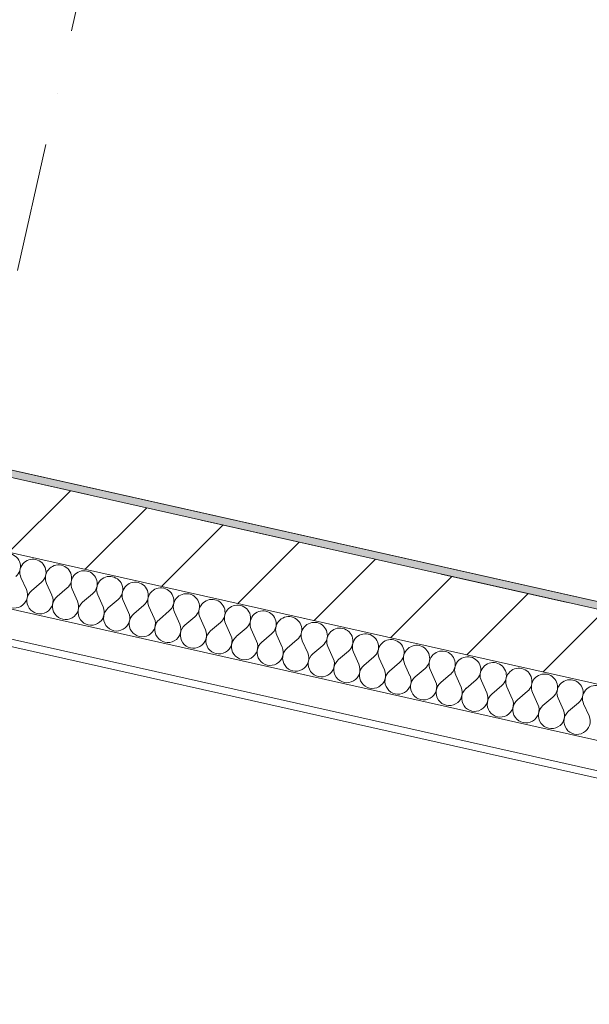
# Model space of a CAD drawing. Header units: millimetres. Extents: x -7145531 to -6681560, y 6117368 to 6219355.
# Tile 21 of 144: x -6939761 to -6938209, y 6131011 to 6133696. Entities that reach past the tile are written whole.
import ezdxf
from ezdxf.enums import TextEntityAlignment as Align

# ---------------------------------------------------------------- set-up
doc = ezdxf.new("R2010")
doc.units = ezdxf.units.MM
doc.header["$MEASUREMENT"] = 0
doc.linetypes.add('Штрихпунктирная', pattern=[670.277762, 352.777767, -176.388884, 0, -141.111112])
for name, color, linetype in [('S - МОП.АР', 7, 'Continuous'), ('АР-Чертеж-Оси_Осевые размеры.АР', 7, 'Continuous'), ('Кровля', 7, 'Continuous')]:
    doc.layers.add(name, color=color, linetype=linetype)
doc.layers.add('АР-Чертеж-Оси_Осевые размеры.АР_Ном._пера__120', color=7, linetype='Continuous', lineweight=0)
doc.layers.add('Кровля_Ном._пера__1', color=7, linetype='Continuous', lineweight=0)
doc.styles.add('РЎР“Р•РќР•Р\xa0Р\x98Р\xa0_РЎРўР\x98Р›Р¬_3', font='GOTHIC.TTF')
doc.styles.add('РЎР“Р•РќР•Р\xa0Р\x98Р\xa0_РЎРўР\x98Р›Р¬_8', font='isocpeur.ttf')

# ---------------------------------------------------------------- blocks, each defined once
blk = doc.blocks.new('*X764', base_point=(-6338440.4, 6562275.6))
at = {"layer": 'Кровля_Ном._пера__1', "color": 7, "linetype": 'Continuous', "lineweight": 0}
for p, q in [((-6939742.6, 6132141.8), (-6939757.2, 6132174.4)), ((-6939728.6, 6132138.7), (-6939701.4, 6132161.9)), ((-6939672.9, 6132126.2), (-6939687.5, 6132158.8)), ((-6939658.9, 6132123.1), (-6939631.8, 6132146.2)), ((-6939603.2, 6132110.5), (-6939617.8, 6132143.1)), ((-6939589.2, 6132107.4), (-6939562.1, 6132130.6)), ((-6939533.5, 6132094.9), (-6939548.1, 6132127.5)), ((-6939519.5, 6132091.7), (-6939492.4, 6132114.9)), ((-6939463.8, 6132079.2), (-6939478.4, 6132111.8)), ((-6939449.8, 6132076.1), (-6939422.7, 6132099.3)), ((-6939394.1, 6132063.6), (-6939408.7, 6132096.1)), ((-6939380.2, 6132060.4), (-6939353, 6132083.6)), ((-6939324.4, 6132047.9), (-6939339, 6132080.5)), ((-6939310.5, 6132044.8), (-6939283.3, 6132068)), ((-6939254.7, 6132032.3), (-6939269.4, 6132064.8)), ((-6939240.8, 6132029.1), (-6939213.6, 6132052.3)), ((-6939185, 6132016.6), (-6939199.7, 6132049.2)), ((-6939171.1, 6132013.5), (-6939143.9, 6132036.7)), ((-6939115.3, 6132001), (-6939130, 6132033.5)), ((-6939101.4, 6131997.8), (-6939074.2, 6132021)), ((-6939045.6, 6131985.3), (-6939060.3, 6132017.9)), ((-6939031.7, 6131982.2), (-6939004.5, 6132005.4)), ((-6938975.9, 6131969.7), (-6938990.6, 6132002.2)), ((-6938962, 6131966.5), (-6938934.8, 6131989.7)), ((-6938906.2, 6131954), (-6938920.9, 6131986.6)), ((-6938892.3, 6131950.9), (-6938865.1, 6131974.1)), ((-6938836.5, 6131938.4), (-6938851.2, 6131970.9)), ((-6938822.6, 6131935.2), (-6938795.4, 6131958.4)), ((-6938766.9, 6131922.7), (-6938781.5, 6131955.3)), ((-6938752.9, 6131919.6), (-6938725.7, 6131942.8)), ((-6938697.2, 6131907.1), (-6938711.8, 6131939.6)), ((-6938683.2, 6131903.9), (-6938656.1, 6131927.1)), ((-6938627.5, 6131891.4), (-6938642.1, 6131924)), ((-6938613.5, 6131888.3), (-6938586.4, 6131911.5)), ((-6938557.8, 6131875.8), (-6938572.4, 6131908.3)), ((-6938543.8, 6131872.6), (-6938516.7, 6131895.8)), ((-6938488.1, 6131860.1), (-6938502.7, 6131892.7)), ((-6938474.1, 6131857), (-6938447, 6131880.2)), ((-6938418.4, 6131844.4), (-6938433, 6131877)), ((-6938404.5, 6131841.3), (-6938377.3, 6131864.5)), ((-6938348.7, 6131828.8), (-6938363.3, 6131861.4)), ((-6938334.8, 6131825.7), (-6938307.6, 6131848.8)), ((-6938279, 6131813.1), (-6938293.7, 6131845.7)), ((-6938265.1, 6131810), (-6938237.9, 6131833.2)), ((-6938209.3, 6131797.5), (-6938224, 6131830.1))]:
    blk.add_line(p, q, dxfattribs=at)
for centre, start, end in [((-6939794.3, 6132204.7), 310.4725, 77.3424), ((-6939724.6, 6132189.1), 77.3424, 204.2123), ((-6939724.6, 6132189.1), 310.4725, 77.3424), ((-6939654.9, 6132173.4), 77.3424, 204.2123), ((-6939654.9, 6132173.4), 310.4725, 77.3424), ((-6939585.2, 6132157.7), 77.3424, 204.2123), ((-6939585.2, 6132157.7), 310.4725, 77.3424), ((-6939775.1, 6132127.2), 130.4725, 24.2123), ((-6939515.5, 6132142.1), 77.3424, 204.2123), ((-6939515.5, 6132142.1), 310.4725, 77.3424), ((-6939445.9, 6132126.4), 77.3424, 204.2123), ((-6939445.9, 6132126.4), 310.4725, 77.3424), ((-6939705.4, 6132111.5), 130.4725, 24.2123), ((-6939376.2, 6132110.8), 77.3424, 204.2123), ((-6939376.2, 6132110.8), 310.4725, 77.3424), ((-6939306.5, 6132095.1), 77.3424, 204.2123), ((-6939306.5, 6132095.1), 310.4725, 77.3424), ((-6939635.7, 6132095.9), 130.4725, 24.2123), ((-6939566, 6132080.2), 130.4725, 24.2123), ((-6939236.8, 6132079.5), 77.3424, 204.2123), ((-6939236.8, 6132079.5), 310.4725, 77.3424), ((-6939496.4, 6132064.6), 130.4725, 24.2123), ((-6939426.7, 6132048.9), 130.4725, 24.2123), ((-6939167.1, 6132063.8), 77.3424, 204.2123), ((-6939167.1, 6132063.8), 310.4725, 77.3424), ((-6939097.4, 6132048.2), 77.3424, 204.2123), ((-6939097.4, 6132048.2), 310.4725, 77.3424), ((-6939357, 6132033.3), 130.4725, 24.2123), ((-6939027.7, 6132032.5), 77.3424, 204.2123), ((-6939027.7, 6132032.5), 310.4725, 77.3424), ((-6938958, 6132016.9), 77.3424, 204.2123), ((-6938958, 6132016.9), 310.4725, 77.3424), ((-6939287.3, 6132017.6), 130.4725, 24.2123), ((-6939217.6, 6132002), 130.4725, 24.2123), ((-6938888.3, 6132001.2), 77.3424, 204.2123), ((-6938888.3, 6132001.2), 310.4725, 77.3424), ((-6938818.6, 6131985.6), 77.3424, 204.2123), ((-6938818.6, 6131985.6), 310.4725, 77.3424), ((-6939147.9, 6131986.3), 130.4725, 24.2123), ((-6939078.2, 6131970.7), 130.4725, 24.2123), ((-6938748.9, 6131969.9), 77.3424, 204.2123), ((-6938748.9, 6131969.9), 310.4725, 77.3424), ((-6939008.5, 6131955), 130.4725, 24.2123), ((-6938938.8, 6131939.4), 130.4725, 24.2123), ((-6938679.2, 6131954.3), 77.3424, 204.2123), ((-6938679.2, 6131954.3), 310.4725, 77.3424), ((-6938609.5, 6131938.6), 77.3424, 204.2123), ((-6938609.5, 6131938.6), 310.4725, 77.3424), ((-6938869.1, 6131923.7), 130.4725, 24.2123), ((-6938539.9, 6131923), 77.3424, 204.2123), ((-6938539.9, 6131923), 310.4725, 77.3424), ((-6938470.2, 6131907.3), 77.3424, 204.2123), ((-6938470.2, 6131907.3), 310.4725, 77.3424), ((-6938799.4, 6131908.1), 130.4725, 24.2123), ((-6938729.7, 6131892.4), 130.4725, 24.2123), ((-6938400.5, 6131891.7), 77.3424, 204.2123), ((-6938400.5, 6131891.7), 310.4725, 77.3424), ((-6938330.8, 6131876), 77.3424, 204.2123), ((-6938660, 6131876.8), 130.4725, 24.2123), ((-6938590.4, 6131861.1), 130.4725, 24.2123), ((-6938330.8, 6131876), 310.4725, 77.3424), ((-6938261.1, 6131860.4), 77.3424, 204.2123), ((-6938261.1, 6131860.4), 310.4725, 77.3424), ((-6938520.7, 6131845.5), 130.4725, 24.2123), ((-6938191.4, 6131844.7), 77.3424, 204.2123), ((-6938451, 6131829.8), 130.4725, 24.2123), ((-6938381.3, 6131814.2), 130.4725, 24.2123), ((-6938311.6, 6131798.5), 130.4725, 24.2123), ((-6938241.9, 6131782.8), 130.4725, 24.2123)]:
    blk.add_arc(centre, 35.7, start, end, dxfattribs=at)
blk = doc.blocks.new('Стена_194_3', base_point=(-6957870.2, 6136509.5))
at = {"layer": 'Кровля', "linetype": 'Continuous', "lineweight": 0, "true_color": 0x000000}
h = blk.add_hatch(dxfattribs=at)
h.set_pattern_fill('ШТУКАТУРКА__ГИПС_01_0003', color=18, style=0, pattern_type=2)
h.set_pattern_definition([(45, (-6338440.43, 6562625.56), (-111.369318, 111.369318), [0, -105, 0, -157.5]), (110, (-6338090.43, 6562625.56), (148.001588, 53.868173), [0, -77, 0, -133])])
h.paths.add_polyline_path([(-6936644.4, 6131763), (-6950274.8, 6134824.2), (-6950279.1, 6134804.7), (-6936648.8, 6131743.5)])
h = blk.add_hatch(dxfattribs=at)
h.set_pattern_fill('БЛОКИ_БЕТОННЫЕ_ЭФФЕКТИВН_72', color=18, style=0, pattern_type=2)
h.set_pattern_definition([(45, (-6338440.43, 6562275.56), (-127.27922, 127.27922), [])])
h.paths.add_polyline_path([(-6950323, 6134609.5), (-6936634.1, 6131535.2), (-6936590.3, 6131730.4), (-6950279.1, 6134804.7)])
at = {"layer": 'Кровля_Ном._пера__1', "color": 7, "linetype": 'Continuous', "lineweight": 0}
for p, q in [((-6958142.1, 6136211.8), (-6936667, 6131388.9)), ((-6958306, 6136166.6), (-6936684.5, 6131310.8))]:
    blk.add_line(p, q, dxfattribs=at)
at = {"layer": 'Кровля_Ном._пера__1', "color": 7, "linetype": 'Continuous', "lineweight": 15}
for p, q in [((-6936648.8, 6131743.5), (-6950279.1, 6134804.7)), ((-6950323, 6134609.5), (-6936634.1, 6131535.2))]:
    blk.add_line(p, q, dxfattribs=at)
at = {"layer": 'Кровля_Ном._пера__1', "color": 7, "linetype": 'Continuous', "lineweight": 0, "flags": 128}
for points in [[(-6958407.9, 6136169), (-6936688.9, 6131291.3)], [(-6936644.4, 6131763), (-6950274.8, 6134824.2)]]:
    blk.add_lwpolyline(points, dxfattribs=at)
at = {"layer": 'Кровля', "color": 7, "lineweight": 0}
blk.add_blockref('*X764', (-6338440.4, 6562275.6), dxfattribs=at)
blk = doc.blocks.new('Стандартный Маркер Сетки[138]_3', base_point=(-6936385, 6148067.3))
at = {"layer": 'АР-Чертеж-Оси_Осевые размеры.АР_Ном._пера__120', "color": 7, "linetype": 'Штрихпунктирная', "lineweight": 0}
blk.add_line((-6936604.1, 6147091.6), (-6941166.6, 6126777.2), dxfattribs=at)
at = {"layer": 'АР-Чертеж-Оси_Осевые размеры.АР_Ном._пера__120', "color": 7, "lineweight": 0, "style": 'РЎР“Р•РќР•Р\xa0Р\x98Р\xa0_РЎРўР\x98Р›Р¬_8'}
blk.add_attdef('AC_MarkerText_1', text='', height=350, rotation=347.3417, dxfattribs=at).set_placement((-6941457, 6125484.4), align=Align.TOP_CENTER)
blk = doc.blocks.new('Стандартный Маркер Сетки[151]_3', base_point=(-6936385, 6148067.3))
at = {"layer": 'АР-Чертеж-Оси_Осевые размеры.АР_Ном._пера__120', "color": 7, "linetype": 'Штрихпунктирная', "lineweight": 0}
blk.add_line((-6936604.1, 6147091.6), (-6941166.6, 6126777.2), dxfattribs=at)
at = {"layer": 'АР-Чертеж-Оси_Осевые размеры.АР_Ном._пера__120', "color": 7, "lineweight": 0, "style": 'РЎР“Р•РќР•Р\xa0Р\x98Р\xa0_РЎРўР\x98Р›Р¬_8'}
blk.add_attdef('AC_MarkerText_1', text='', height=350, rotation=347.3417, dxfattribs=at).set_placement((-6941457, 6125484.4), align=Align.TOP_CENTER)
blk = doc.blocks.new('Стандартный Маркер Сетки[157]_3', base_point=(-6989298, 6143568))
at = {"layer": 'АР-Чертеж-Оси_Осевые размеры.АР_Ном._пера__120', "color": 7, "linetype": 'Штрихпунктирная', "lineweight": 0}
blk.add_line((-6988322.3, 6143348.9), (-6909381.1, 6125619.1), dxfattribs=at)
at = {"layer": 'АР-Чертеж-Оси_Осевые размеры.АР_Ном._пера__120', "color": 7, "lineweight": 0, "style": 'РЎР“Р•РќР•Р\xa0Р\x98Р\xa0_РЎРўР\x98Р›Р¬_3'}
for tag, p in [('AC_MarkerText_1_0', (-6989715.9, 6143858.7)), ('AC_MarkerText_1_1', (-6907847.6, 6125471.5))]:
    blk.add_attdef(tag, text='', height=350, rotation=347.3417, dxfattribs=at).set_placement(p, align=Align.TOP_CENTER)
blk = doc.blocks.new('Стандартный Маркер Сетки[162]_3', base_point=(-6989298, 6143568))
at = {"layer": 'АР-Чертеж-Оси_Осевые размеры.АР_Ном._пера__120', "color": 7, "linetype": 'Штрихпунктирная', "lineweight": 0}
blk.add_line((-6988322.3, 6143348.9), (-6909381.1, 6125619.1), dxfattribs=at)
at = {"layer": 'АР-Чертеж-Оси_Осевые размеры.АР_Ном._пера__120', "color": 7, "lineweight": 0, "style": 'РЎР“Р•РќР•Р\xa0Р\x98Р\xa0_РЎРўР\x98Р›Р¬_3'}
for tag, p in [('AC_MarkerText_1_0', (-6989715.9, 6143858.7)), ('AC_MarkerText_1_1', (-6907847.6, 6125471.5))]:
    blk.add_attdef(tag, text='', height=350, rotation=347.3417, dxfattribs=at).set_placement(p, align=Align.TOP_CENTER)
blk = doc.blocks.new('Стандартный Маркер Сетки[166]_3', base_point=(-6989298, 6143568))
at = {"layer": 'АР-Чертеж-Оси_Осевые размеры.АР_Ном._пера__120', "color": 7, "linetype": 'Штрихпунктирная', "lineweight": 0}
blk.add_line((-6988322.3, 6143348.9), (-6909381.1, 6125619.1), dxfattribs=at)
at = {"layer": 'АР-Чертеж-Оси_Осевые размеры.АР_Ном._пера__120', "color": 7, "lineweight": 0, "style": 'РЎР“Р•РќР•Р\xa0Р\x98Р\xa0_РЎРўР\x98Р›Р¬_3'}
for tag, p in [('AC_MarkerText_1_0', (-6989715.9, 6143858.7)), ('AC_MarkerText_1_1', (-6907847.6, 6125471.5))]:
    blk.add_attdef(tag, text='', height=350, rotation=347.3417, dxfattribs=at).set_placement(p, align=Align.TOP_CENTER)
blk = doc.blocks.new('Стандартный Маркер Сетки[173]_3', base_point=(-6989298, 6143568))
at = {"layer": 'АР-Чертеж-Оси_Осевые размеры.АР_Ном._пера__120', "color": 7, "linetype": 'Штрихпунктирная', "lineweight": 0}
blk.add_line((-6988322.3, 6143348.9), (-6909381.1, 6125619.1), dxfattribs=at)
at = {"layer": 'АР-Чертеж-Оси_Осевые размеры.АР_Ном._пера__120', "color": 7, "lineweight": 0, "style": 'РЎР“Р•РќР•Р\xa0Р\x98Р\xa0_РЎРўР\x98Р›Р¬_3'}
for tag, p in [('AC_MarkerText_1_0', (-6989715.9, 6143858.7)), ('AC_MarkerText_1_1', (-6907847.6, 6125471.5))]:
    blk.add_attdef(tag, text='', height=350, rotation=347.3417, dxfattribs=at).set_placement(p, align=Align.TOP_CENTER)

msp = doc.modelspace()

# ---------------------------------------------------------------- linework, layer by layer
at = {"layer": 'S - МОП.АР', "color": 254, "linetype": 'Continuous', "lineweight": 0, "true_color": 0xd1c7d6, "flags": 128}
msp.add_lwpolyline([(-6954335.9, 6152155.6), (-6957846.3, 6136524.6), (-6950519, 6134879), (-6950271.3, 6135981.7), (-6950027.1, 6135926.9), (-6950274.8, 6134824.2), (-6946937.8, 6134074.8), (-6936644.3, 6131762.8), (-6933465.7, 6145915.6)], dxfattribs=at)

# ---------------------------------------------------------------- block references
at = {"layer": 'АР-Чертеж-Оси_Осевые размеры.АР', "color": 8, "linetype": 'Continuous', "lineweight": 15}
for name, p in [('Стандартный Маркер Сетки[138]_3', (-6936385, 6148067.3)), ('Стандартный Маркер Сетки[151]_3', (-6936385, 6148067.3)), ('Стандартный Маркер Сетки[157]_3', (-6989298, 6143568)), ('Стандартный Маркер Сетки[162]_3', (-6989298, 6143568)), ('Стандартный Маркер Сетки[166]_3', (-6989298, 6143568)), ('Стандартный Маркер Сетки[173]_3', (-6989298, 6143568))]:
    msp.add_blockref(name, p, dxfattribs=at)
at = {"layer": 'Кровля', "color": 7, "lineweight": 0}
msp.add_blockref('Стена_194_3', (-6957870.2, 6136509.5), dxfattribs=at)

doc.saveas('drawing.dxf')
